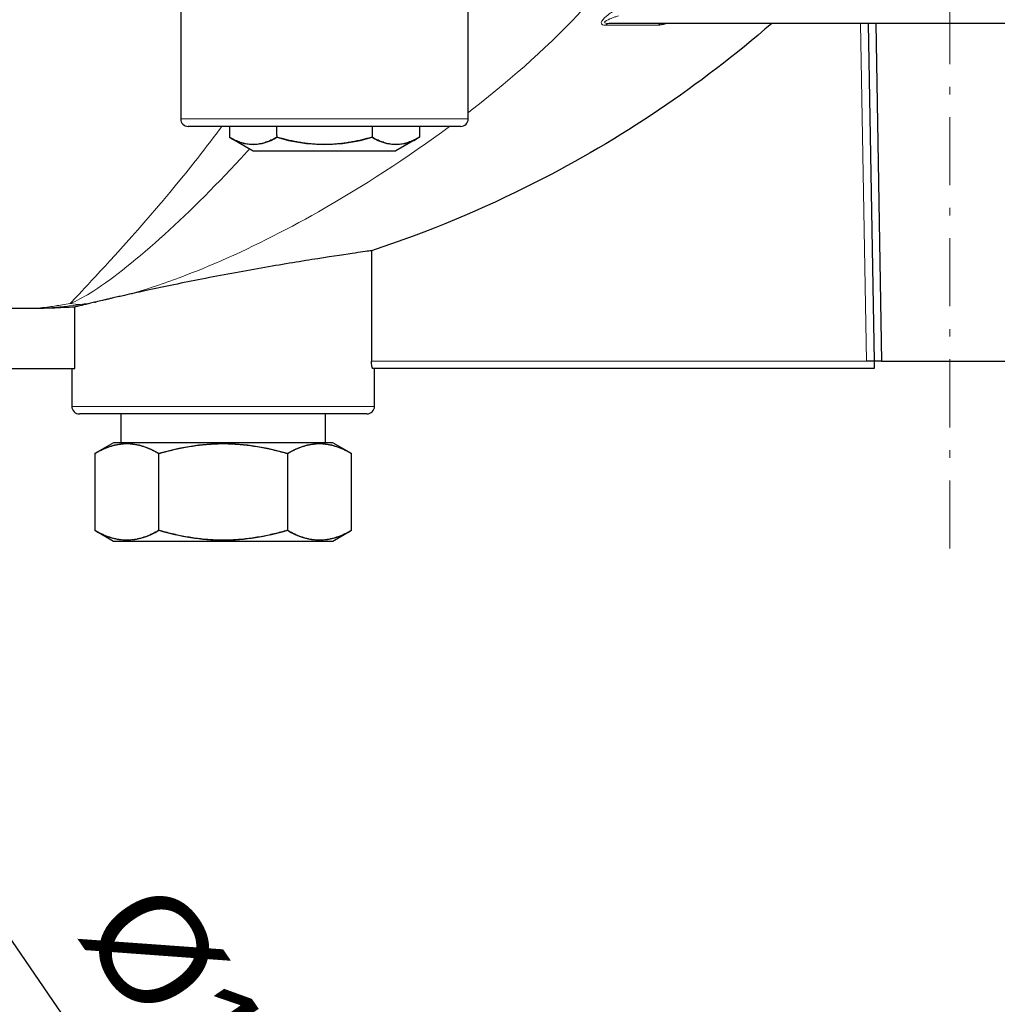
# Model space of a CAD drawing. Header units: millimetres. Extents: x 18 to 610, y -123 to 280.
# Tile 68 of 81: x 413 to 477, y 54 to 119. Entities that reach past the tile are written whole.
import ezdxf

# ---------------------------------------------------------------- set-up
doc = ezdxf.new("R2010")
doc.units = ezdxf.units.MM
doc.linetypes.add('CENTER', pattern=[8, 4.5, -1.5, 0.5, -1.5])
doc.linetypes.add('SOLID', pattern=[0])
doc.styles.add('Arial', font='Arial.ttf', dxfattribs={"height": 7})
doc.dimstyles.get("Standard").update_dxf_attribs({"dimtxt": 5, "dimasz": 5, "dimexe": 0.18, "dimexo": 0.0625, "dimgap": 0.09, "dimtad": 0, "dimtih": 1, "dimtoh": 1, "dimdec": 4, "dimzin": 0, "dimdsep": 46, "dimtxsty": 'Arial', "dimcen": 0.09, "dimadec": 0, "dimazin": 0, "dimtfac": 1, "dimtdec": 4, "dimtofl": 0, "dimtmove": 0, "dimatfit": 3, "dimfxl": 0, "dimtolj": 1, "dimtzin": 0, "dimarcsym": 0})

# ---------------------------------------------------------------- blocks, each defined once
blk = doc.blocks.new('*D6')
at = {"color": 0, "lineweight": -2}
for p, q in [((510.893, -85.872), (411.559, 59.025)), ((437.289, 21.493), (506.935, -80.098))]:
    blk.add_line(p, q, dxfattribs=at)
at = {"color": 0}
blk.add_solid([(505.973, -80.758), (507.897, -79.438), (510.893, -85.872)], dxfattribs=at)
at = {"layer": 'Defpoints', "color": 0}
for p in [(437.289, 21.493), (510.893, -85.872)]:
    blk.add_point(p, dxfattribs=at)
at = {"color": 0, "lineweight": 9, "insert": (428.334, 47.407), "char_height": 7, "attachment_point": 5, "rotation": 304.43247, "style": 'Arial'}
blk.add_mtext('\\A1;Ø130.2', dxfattribs=at)
blk = doc.blocks.new('BlockOfViews_5')
at = {"linetype": 'SOLID', "lineweight": 30}
for p, q in [((423.285, 146.972, 33.406), (423.286, 112.472, 33.66)), ((442.284, 112.472, 33.565), (442.284, 122.266, 33.557)), ((496.595, 118.772, 27.49), (451.587, 118.772, 27.49)), ((455.034, 118.765, 23.438), (455.15, 118.772, 23.431)), ((468.698, 118.772, 1.99), (469.091, 96.472, 1.99)), ((469.198, 118.772, 2.49), (469.591, 96.472, 2.49)), ((426.503, 111.972, 33.49), (426.503, 111.259, 33.49)), ((429.644, 111.379, 38.93), (429.644, 111.972, 38.93)), ((435.925, 111.972, 38.93), (435.925, 111.259, 38.93)), ((439.066, 111.972, 33.49), (439.066, 111.259, 33.49)), ((426.503, 111.259, 33.49), (428.073, 110.352, 33.49)), ((429.644, 111.379, 38.93), (429.644, 111.259, 38.93)), ((439.066, 111.259, 33.49), (437.496, 110.352, 33.49)), ((435.889, 103.761, 1.49), (435.889, 96.472, 1.49)), ((417.636, 100.361, 4.83), (417.658, 100.366, 4.864)), ((413.43, 99.933, 1.49), (410.736, 99.933, 1.49)), ((416.293, 95.972, 1.49), (416.293, 100.039, 1.49)), ((469.591, 96.472, 2.49), (478.591, 96.472, 2.49)), ((406.782, 95.972, 1.49), (416.293, 95.972, 1.49)), ((416.091, 95.972, -0.51), (416.091, 93.472, -0.51)), ((469.091, 95.972, 0.99), (435.978, 95.972, 0.99)), ((436.091, 93.472, -0.51), (436.091, 95.972, -0.51)), ((419.341, 92.972, -0.51), (419.341, 91.072, -0.51)), ((432.841, 91.072, -0.51), (432.841, 92.972, -0.51)), ((418.841, 91.072, -0.51), (417.604, 90.358, -0.51)), ((434.578, 90.358, -0.51), (433.341, 91.072, -0.51)), ((417.604, 90.358, -0.51), (417.604, 85.286, -0.51)), ((421.848, 85.286, 6.84), (421.848, 90.358, 6.84)), ((430.335, 90.358, 6.84), (430.335, 85.286, 6.84)), ((434.578, 85.286, -0.51), (434.578, 90.358, -0.51)), ((417.604, 85.286, -0.51), (418.841, 84.572, -0.51)), ((433.341, 84.572, -0.51), (434.578, 85.286, -0.51))]:
    blk.add_line(p, q, dxfattribs=at)
at = {"color": 196, "linetype": 'SOLID', "lineweight": 9}
for p, q in [((468.591, 96.472, 1.49), (468.198, 118.772, 1.49)), ((435.889, 96.472, 1.49), (468.591, 96.472, 1.49))]:
    blk.add_line(p, q, dxfattribs=at)
at = {"color": 6, "linetype": 'CENTER', "lineweight": 9}
blk.add_lwpolyline([(474.091, 84.086), (474.091, 254.284)], dxfattribs=at)
at = {"linetype": 'SOLID', "lineweight": 30}
blk.add_polyline3d([(417.658, 100.366, 4.864), (417.626, 100.361, 4.84), (417.601, 100.356, 4.811), (417.636, 100.361, 4.83)], dxfattribs=at)
at = {"color": 196, "linetype": 'SOLID', "lineweight": 9, "extrusion": (-0.717434, -9.89966e-15, 0.696627)}
blk.add_arc((-118.272, 334.31, -304.834), 0.5, 180, 220.64394, dxfattribs=at)
at = {"color": 196, "linetype": 'SOLID', "lineweight": 9, "extrusion": (-0.59878, -5.69084e-15, 0.800914)}
blk.add_arc((-118.272, 378.565, -253.693), 0.5, 185.00662, 220.0529, dxfattribs=at)
at = {"linetype": 'SOLID', "lineweight": 30, "extrusion": (-0.59878, -5.69084e-15, 0.800914)}
blk.add_arc((-118.272, 378.565, -253.693), 0.5, 180, 185.00662, dxfattribs=at)
at = {"linetype": 'SOLID', "lineweight": 30, "extrusion": (-3.55271e-15, 1, 0)}
blk.add_arc((-432.784, 33.49, 112.472), 9.5, 359.54766, 1.02306, dxfattribs=at)
at = {"linetype": 'SOLID', "lineweight": 30}
for centre, radius, start, end in [((423.787, 112.474, 33.415), 0.502, 180.21144, 269.78506), ((441.776, 112.48, 33.561), 0.508, 270.87784, 359.12544), ((432.784, 121.349, 38.93), 10.568, 252.70983, 287.29016), ((416.591, 93.472, -0.51), 0.5, 179.99618, 270.00382), ((435.569, 93.495, -0.51), 0.523, 272.46438, 357.53562)]:
    blk.add_arc(centre, radius, start, end, dxfattribs=at)
at = {"color": 196, "linetype": 'SOLID', "lineweight": 9, "extrusion": (-3.55271e-15, 1, 0)}
blk.add_arc((-432.784, 33.49, 112.472), 9.5, 1.02306, 179.54766, dxfattribs=at)
at = {"linetype": 'SOLID', "lineweight": 30, "extrusion": (3.55271e-15, -1, 0)}
blk.add_arc((432.784, 33.49, -111.972), 9, 358.97694, 180.80612, dxfattribs=at)
at = {"linetype": 'SOLID', "lineweight": 30, "extrusion": (-0.866025, 4.77308e-13, 0.5)}
blk.add_arc((-121.349, 245.396, -352.617), 10.568, 342.70983, 17.29015, dxfattribs=at)
at = {"linetype": 'SOLID', "lineweight": 30, "extrusion": (0.866025, 2.22961e-12, 0.5)}
blk.add_arc((121.349, -187.389, 396.987), 10.568, 162.70982, 197.29018, dxfattribs=at)
at = {"linetype": 'SOLID', "lineweight": 30, "extrusion": (-4.90974e-33, 1, 8.01848e-17)}
blk.add_arc((-432.784, 33.49, 110.352), 4.711, 0, 180, dxfattribs=at)
at = {"linetype": 'SOLID', "lineweight": 30, "extrusion": (0, 1, 0)}
for centre, radius, start, end in [((-432.784, 33.49, 110.352), 4.711, 0.001, 179.999), ((-426.091, -0.51, 84.572), 7.25, 0, 180)]:
    blk.add_arc(centre, radius, start, end, dxfattribs=at)
at = {"color": 196, "linetype": 'SOLID', "lineweight": 9, "extrusion": (-0.766421, -0.100723, -0.634392)}
blk.add_arc((-55.996, -268.549, -331.888), 11, 6.1196, 11.70373, dxfattribs=at)
at = {"linetype": 'SOLID', "lineweight": 30, "extrusion": (1, 0, 0)}
blk.add_arc((96.472, 0.99, 469.091), 0.5, 90, 180, dxfattribs=at)
at = {"color": 196, "linetype": 'SOLID', "lineweight": 9, "extrusion": (0, 1, 0)}
blk.add_arc((-426.091, -0.51, 93.472), 10, 0, 180, dxfattribs=at)
at = {"linetype": 'SOLID', "lineweight": 30, "extrusion": (0, -1, 0)}
for centre, radius, start, end in [((426.091, -0.51, -92.972), 9.5, 180, 181.52542), ((426.091, -0.51, -92.972), 9.5, 358.47458, 180), ((426.091, -0.51, -91.072), 7.25, 0.001, 179.999)]:
    blk.add_arc(centre, radius, start, end, dxfattribs=at)
at = {"linetype": 'SOLID', "lineweight": 30, "extrusion": (-4.78565e-33, -1, -7.81582e-17)}
blk.add_arc((426.091, -0.51, -91.072), 7.25, 0, 180, dxfattribs=at)
at = {"linetype": 'SOLID', "lineweight": 30, "extrusion": (0, 1, 0)}
blk.add_ellipse((468.591, 96.472, 1.99), major_axis=(0.5, 0), ratio=0.999845, start_param=0, end_param=1.570796, dxfattribs=at)
at = {"linetype": 'SOLID', "lineweight": 30, "extrusion": (0, -1, 0)}
blk.add_ellipse((469.591, 96.472, 1.99), major_axis=(-0.5, 0), ratio=0.999845, start_param=4.712389, end_param=6.283185, dxfattribs=at)
at = {"color": 196, "linetype": 'SOLID', "lineweight": 9}
for points, knots in [([(453.614, 124.495, 33.429), (452.542, 122.859, 32.299), (451.295, 121.29, 31.245), (447.741, 117.405, 28.634), (445.256, 115.206, 27.151), (442.531, 113.084, 25.506), (442.408, 112.989, 25.432), (442.284, 112.894, 25.357)], [0, 0, 0, 0, 5.99505, 5.99505, 15.58713, 15.58713, 16.040195, 16.040195, 16.040195, 16.040195]), ([(451.361, 118.652, 27.257), (451.195, 118.651, 27.417), (451.045, 118.696, 27.632), (451.085, 118.957, 28.005), (451.246, 119.12, 28.111), (451.518, 119.344, 28.206), (451.631, 119.426, 28.227), (451.821, 119.553, 28.245), (451.895, 119.6, 28.248), (451.97, 119.646, 28.248)], [0, 0, 0, 0, 0.696957, 0.696957, 1.372795, 1.372795, 1.795194, 1.795194, 2.059193, 2.059193, 2.059193, 2.059193]), ([(452.198, 119.272, 27.99), (452.123, 119.249, 27.99), (452.048, 119.225, 27.989), (451.857, 119.162, 27.979), (451.743, 119.121, 27.969), (451.47, 119.008, 27.921), (451.308, 118.926, 27.868), (451.269, 118.795, 27.68), (451.421, 118.772, 27.571), (451.587, 118.772, 27.49)], [-2.059193, -2.059193, -2.059193, -2.059193, -1.795194, -1.795194, -1.372795, -1.372795, -0.696957, -0.696957, 0, 0, 0, 0]), ([(454.846, 118.655, 23.297), (454.49, 118.655, 23.774), (454.12, 118.654, 24.241), (453.367, 118.654, 25.142), (452.985, 118.653, 25.576), (452.346, 118.653, 26.264), (452.096, 118.652, 26.525), (451.683, 118.652, 26.941), (451.522, 118.652, 27.1), (451.361, 118.652, 27.257)], [0, 0, 0, 0, 1.802664, 1.802664, 3.550703, 3.550703, 4.643227, 4.643227, 5.326054, 5.326054, 5.326054, 5.326054]), ([(455.321, 118.758, 22.858), (455.227, 118.726, 22.923), (455.136, 118.699, 22.994), (454.977, 118.665, 23.142), (454.907, 118.655, 23.216), (454.846, 118.655, 23.297)], [1.989922, 1.989922, 1.989922, 1.989922, 2.3466895, 2.3466895, 2.6533232, 2.6533232, 2.6533232, 2.6533232]), ([(415.983, 100.282, 4.68), (416.289, 100.602, 6.7), (416.769, 101.107, 8.67), (418.843, 103.331, 14.933), (421.035, 105.717, 18.777), (424.294, 109.726, 23.101), (425.151, 110.819, 24.13), (426.007, 111.976, 25.079)], [-423.687396, -423.687396, -423.687396, -423.687396, -415.68007, -415.68007, -397.246044, -397.246044, -390.904579, -390.904579, -390.904579, -390.904579]), ([(441.053, 111.967, 24.611), (438.229, 109.881, 22.89), (435.302, 107.99, 21.018), (430.088, 105.034, 17.173), (427.781, 103.876, 15.302), (423.486, 102.037, 11.346), (421.496, 101.32, 9.279), (419.571, 100.807, 7.072)], [17.536698, 17.536698, 17.536698, 17.536698, 27.769328, 27.769328, 35.815133, 35.815133, 43.15818, 43.15818, 43.15818, 43.15818]), ([(415.983, 100.282, 4.68), (416.417, 100.438, 5.667), (416.837, 100.668, 6.841), (418.602, 101.757, 11.121), (420.182, 103.016, 14.126), (423.604, 106.079, 19.355), (425.438, 107.886, 21.63), (427.445, 110.059, 23.8), (427.64, 110.273, 24.008), (427.836, 110.489, 24.213)], [-46.76139, -46.76139, -46.76139, -46.76139, -43.860938, -43.860938, -35.815133, -35.815133, -27.769328, -27.769328, -26.898785, -26.898785, -26.898785, -26.898785]), ([(413.43, 99.933, 1.49), (413.82, 99.962, 1.981), (414.211, 100.003, 2.471), (414.885, 100.092, 3.314), (415.168, 100.135, 3.668), (415.629, 100.214, 4.241), (415.806, 100.247, 4.461), (415.983, 100.282, 4.68)], [1.99286, 1.99286, 1.99286, 1.99286, 3.522572, 3.522572, 4.631757, 4.631757, 5.324998, 5.324998, 5.324998, 5.324998]), ([(416.67, 100.205, 3.862), (416.464, 100.176, 3.677), (416.258, 100.15, 3.492), (415.721, 100.086, 3.01), (415.391, 100.051, 2.712), (414.721, 99.989, 2.106), (414.381, 99.963, 1.799), (414.041, 99.941, 1.49)], [-5.324998, -5.324998, -5.324998, -5.324998, -4.631757, -4.631757, -3.522572, -3.522572, -2.380938, -2.380938, -2.380938, -2.380938])]:
    blk.add_open_spline(points, degree=3, knots=knots, dxfattribs=at)
at = {"linetype": 'SOLID', "lineweight": 30}
for points, knots in [([(462.328, 118.772, 1.49), (457.58, 114.648, 1.49), (452.335, 111.114, 1.49), (443.213, 106.481, 1.49), (439.596, 104.98, 1.49), (435.889, 103.761, 1.49)], [-47.460387, -47.460387, -47.460387, -47.460387, -28.522223, -28.522223, -16.767338, -16.767338, -16.767338, -16.767338]), ([(429.644, 111.259, 38.93), (429.595, 111.231, 38.846), (429.545, 111.203, 38.759), (429.44, 111.147, 38.578), (429.385, 111.119, 38.482), (429.276, 111.066, 38.293), (429.221, 111.041, 38.198), (429.111, 110.993, 38.008), (429.056, 110.971, 37.913), (428.946, 110.93, 37.721), (428.89, 110.911, 37.626), (428.779, 110.876, 37.433), (428.724, 110.861, 37.337), (428.612, 110.833, 37.144), (428.556, 110.822, 37.047), (428.444, 110.801, 36.853), (428.388, 110.793, 36.756), (428.276, 110.781, 36.562), (428.22, 110.777, 36.465), (428.108, 110.773, 36.27), (428.052, 110.772, 36.173), (427.939, 110.776, 35.978), (427.883, 110.78, 35.881), (427.771, 110.792, 35.687), (427.715, 110.799, 35.59), (427.603, 110.819, 35.396), (427.547, 110.831, 35.299), (427.436, 110.857, 35.106), (427.38, 110.873, 35.009), (427.269, 110.907, 34.817), (427.213, 110.926, 34.721), (427.103, 110.966, 34.53), (427.048, 110.988, 34.434), (426.938, 111.035, 34.244), (426.883, 111.06, 34.149), (426.774, 111.112, 33.96), (426.72, 111.14, 33.866), (426.611, 111.198, 33.677), (426.557, 111.228, 33.584), (426.503, 111.259, 33.49)], [0, 0, 0, 0, 0.173589, 0.173589, 0.347177, 0.347177, 0.520766, 0.520766, 0.694354, 0.694354, 0.867943, 0.867943, 1.041531, 1.041531, 1.21512, 1.21512, 1.388708, 1.388708, 1.562297, 1.562297, 1.735886, 1.735886, 1.909474, 1.909474, 2.083063, 2.083063, 2.256651, 2.256651, 2.43024, 2.43024, 2.603828, 2.603828, 2.777417, 2.777417, 2.951005, 2.951005, 3.124594, 3.124594, 3.298183, 3.298183, 3.298183, 3.298183]), ([(435.925, 111.259, 38.93), (435.836, 111.233, 38.93), (435.744, 111.207, 38.93), (435.553, 111.156, 38.93), (435.454, 111.13, 38.93), (435.248, 111.079, 38.93), (435.14, 111.054, 38.93), (434.913, 111.004, 38.93), (434.8, 110.981, 38.93), (434.572, 110.938, 38.93), (434.457, 110.918, 38.93), (434.228, 110.881, 38.93), (434.114, 110.865, 38.93), (433.884, 110.836, 38.93), (433.768, 110.823, 38.93), (433.537, 110.802, 38.93), (433.422, 110.794, 38.93), (433.19, 110.781, 38.93), (433.074, 110.777, 38.93), (432.842, 110.772, 38.93), (432.726, 110.772, 38.93), (432.495, 110.777, 38.93), (432.379, 110.781, 38.93), (432.147, 110.794, 38.93), (432.031, 110.802, 38.93), (431.8, 110.823, 38.93), (431.685, 110.836, 38.93), (431.455, 110.865, 38.93), (431.34, 110.881, 38.93), (431.111, 110.918, 38.93), (430.997, 110.938, 38.93), (430.769, 110.981, 38.93), (430.655, 111.004, 38.93), (430.429, 111.054, 38.93), (430.321, 111.079, 38.93), (430.114, 111.13, 38.93), (430.016, 111.156, 38.93), (429.825, 111.207, 38.93), (429.733, 111.233, 38.93), (429.644, 111.259, 38.93)], [0, 0, 0, 0, 0.159571, 0.159571, 0.319142, 0.319142, 0.478713, 0.478713, 0.638284, 0.638284, 0.797855, 0.797855, 0.957426, 0.957426, 1.116997, 1.116997, 1.276568, 1.276568, 1.436138, 1.436138, 1.595709, 1.595709, 1.75528, 1.75528, 1.914851, 1.914851, 2.074422, 2.074422, 2.233993, 2.233993, 2.393564, 2.393564, 2.553135, 2.553135, 2.712706, 2.712706, 2.872277, 2.872277, 3.031848, 3.031848, 3.031848, 3.031848]), ([(439.066, 111.259, 33.49), (439.012, 111.228, 33.584), (438.958, 111.198, 33.677), (438.849, 111.14, 33.866), (438.795, 111.112, 33.96), (438.686, 111.06, 34.149), (438.631, 111.035, 34.244), (438.521, 110.988, 34.434), (438.466, 110.966, 34.53), (438.355, 110.926, 34.721), (438.3, 110.907, 34.817), (438.189, 110.873, 35.009), (438.133, 110.857, 35.106), (438.022, 110.831, 35.299), (437.966, 110.819, 35.396), (437.854, 110.799, 35.59), (437.798, 110.792, 35.687), (437.686, 110.78, 35.881), (437.63, 110.776, 35.978), (437.517, 110.772, 36.173), (437.461, 110.773, 36.27), (437.349, 110.777, 36.465), (437.292, 110.781, 36.562), (437.18, 110.793, 36.756), (437.124, 110.801, 36.853), (437.013, 110.822, 37.047), (436.957, 110.833, 37.144), (436.845, 110.861, 37.337), (436.789, 110.876, 37.433), (436.678, 110.911, 37.626), (436.623, 110.93, 37.721), (436.513, 110.971, 37.913), (436.458, 110.993, 38.008), (436.348, 111.041, 38.198), (436.293, 111.066, 38.293), (436.184, 111.119, 38.482), (436.129, 111.147, 38.578), (436.024, 111.203, 38.759), (435.974, 111.231, 38.846), (435.925, 111.259, 38.93)], [0, 0, 0, 0, 0.192127, 0.192127, 0.384254, 0.384254, 0.576381, 0.576381, 0.768508, 0.768508, 0.960635, 0.960635, 1.152762, 1.152762, 1.344889, 1.344889, 1.537016, 1.537016, 1.729143, 1.729143, 1.92127, 1.92127, 2.113397, 2.113397, 2.305524, 2.305524, 2.497651, 2.497651, 2.689778, 2.689778, 2.881905, 2.881905, 3.074032, 3.074032, 3.266159, 3.266159, 3.458286, 3.458286, 3.650413, 3.650413, 3.650413, 3.650413]), ([(435.889, 103.761, 1.49), (435.864, 103.758, 1.611), (435.838, 103.754, 1.731), (435.808, 103.75, 1.851), (435.562, 103.714, 2.867), (435.158, 103.656, 3.836), (433.923, 103.473, 5.847), (433.02, 103.338, 6.819), (430.877, 102.998, 8.371), (429.655, 102.796, 8.927), (427.075, 102.342, 9.529), (425.744, 102.094, 9.57), (423.196, 101.591, 9.145), (421.996, 101.34, 8.701), (420.438, 101.001, 7.757), (419.989, 100.901, 7.432), (419.571, 100.807, 7.072)], [-0.370392, -0.370392, -0.370392, -0.370392, 0, 0, 0, 3.136449, 3.136449, 7.100398, 7.100398, 11.13536, 11.13536, 15.157342, 15.157342, 19.026592, 19.026592, 20.714507, 20.714507, 20.714507, 20.714507]), ([(417.682, 100.371, 4.901), (417.182, 100.253, 4.124), (416.79, 100.159, 3.279), (416.431, 100.072, 2.092), (416.355, 100.054, 1.792), (416.293, 100.039, 1.49)], [-39.913157, -39.913157, -39.913157, -39.913157, -37.113322, -37.113322, -36.184143, -36.184143, -36.184143, -36.184143]), ([(419.571, 100.807, 7.072), (419.446, 100.779, 6.965), (419.324, 100.751, 6.855), (419.077, 100.695, 6.62), (418.953, 100.667, 6.495), (418.743, 100.619, 6.274), (418.656, 100.599, 6.179), (418.532, 100.57, 6.037), (418.492, 100.561, 5.99), (418.422, 100.545, 5.908), (418.392, 100.538, 5.872), (418.329, 100.523, 5.796), (418.297, 100.516, 5.756), (418.214, 100.496, 5.651), (418.163, 100.484, 5.585), (417.962, 100.437, 5.319), (417.818, 100.403, 5.113), (417.682, 100.371, 4.901)], [-2.920477, -2.920477, -2.920477, -2.920477, -2.420929, -2.420929, -1.884711, -1.884711, -1.495243, -1.495243, -1.310053, -1.310053, -1.167385, -1.167385, -1.011596, -1.011596, -0.760678, -0.760678, 0, 0, 0, 0]), ([(414.041, 99.941, 1.49), (413.93, 99.938, 1.49), (413.819, 99.936, 1.49), (413.615, 99.933, 1.49), (413.523, 99.933, 1.49), (413.43, 99.933, 1.49)], [-0.6113667, -0.6113667, -0.6113667, -0.6113667, -0.2782178, -0.2782178, 0, 0, 0, 0]), ([(416.293, 100.039, 1.49), (415.788, 100.009, 1.49), (415.282, 99.985, 1.49), (414.531, 99.957, 1.49), (414.286, 99.948, 1.49), (414.041, 99.941, 1.49)], [-4.454661, -4.454661, -4.454661, -4.454661, -2.935198, -2.935198, -2.200292, -2.200292, -2.200292, -2.200292]), ([(435.978, 95.972, 0.99), (435.968, 95.972, 1.053), (435.958, 95.985, 1.12), (435.936, 96.036, 1.244), (435.926, 96.075, 1.3), (435.909, 96.164, 1.389), (435.902, 96.22, 1.427), (435.892, 96.342, 1.478), (435.889, 96.409, 1.49), (435.889, 96.472, 1.49)], [-2.2747788, -2.2747788, -2.2747788, -2.2747788, -2.0835576, -2.0835576, -1.8923363, -1.8923363, -1.7040091, -1.7040091, -1.5156819, -1.5156819, -1.5156819, -1.5156819]), ([(417.604, 90.358, -0.51), (417.677, 90.4, -0.384), (417.75, 90.44, -0.258), (417.896, 90.518, -0.005), (417.969, 90.555, 0.122), (418.116, 90.626, 0.377), (418.19, 90.659, 0.504), (418.337, 90.722, 0.76), (418.411, 90.752, 0.888), (418.56, 90.807, 1.146), (418.635, 90.832, 1.275), (418.784, 90.878, 1.534), (418.859, 90.899, 1.664), (419.009, 90.935, 1.924), (419.084, 90.951, 2.054), (419.235, 90.978, 2.314), (419.31, 90.988, 2.445), (419.461, 91.004, 2.707), (419.537, 91.01, 2.838), (419.688, 91.015, 3.099), (419.763, 91.015, 3.23), (419.915, 91.01, 3.492), (419.99, 91.004, 3.623), (420.141, 90.988, 3.884), (420.216, 90.978, 4.015), (420.367, 90.951, 4.276), (420.442, 90.935, 4.406), (420.592, 90.899, 4.666), (420.667, 90.878, 4.796), (420.817, 90.832, 5.055), (420.891, 90.807, 5.183), (421.039, 90.752, 5.441), (421.113, 90.722, 5.569), (421.261, 90.659, 5.825), (421.335, 90.626, 5.953), (421.482, 90.555, 6.208), (421.555, 90.518, 6.335), (421.702, 90.44, 6.588), (421.775, 90.4, 6.714), (421.848, 90.358, 6.84)], [0, 0, 0, 0, 0.255367, 0.255367, 0.510735, 0.510735, 0.766102, 0.766102, 1.021469, 1.021469, 1.276837, 1.276837, 1.532204, 1.532204, 1.787571, 1.787571, 2.042939, 2.042939, 2.298306, 2.298306, 2.553673, 2.553673, 2.809041, 2.809041, 3.064408, 3.064408, 3.319775, 3.319775, 3.575143, 3.575143, 3.83051, 3.83051, 4.085878, 4.085878, 4.341245, 4.341245, 4.596612, 4.596612, 4.85198, 4.85198, 4.85198, 4.85198]), ([(421.848, 90.358, 6.84), (421.993, 90.4, 6.84), (422.139, 90.44, 6.84), (422.432, 90.518, 6.841), (422.579, 90.555, 6.841), (422.873, 90.626, 6.841), (423.021, 90.659, 6.841), (423.317, 90.722, 6.841), (423.465, 90.752, 6.841), (423.762, 90.807, 6.841), (423.911, 90.832, 6.841), (424.209, 90.878, 6.84), (424.358, 90.899, 6.84), (424.658, 90.935, 6.84), (424.808, 90.951, 6.84), (425.11, 90.978, 6.84), (425.261, 90.988, 6.84), (425.563, 91.004, 6.84), (425.714, 91.01, 6.84), (426.016, 91.015, 6.84), (426.167, 91.015, 6.84), (426.469, 91.01, 6.84), (426.62, 91.004, 6.84), (426.922, 90.988, 6.84), (427.073, 90.977, 6.84), (427.375, 90.951, 6.84), (427.525, 90.935, 6.84), (427.825, 90.899, 6.84), (427.975, 90.878, 6.84), (428.273, 90.832, 6.84), (428.422, 90.807, 6.84), (428.72, 90.752, 6.84), (428.868, 90.722, 6.84), (429.164, 90.659, 6.84), (429.311, 90.626, 6.84), (429.605, 90.555, 6.84), (429.752, 90.518, 6.84), (430.044, 90.44, 6.84), (430.19, 90.4, 6.84), (430.335, 90.358, 6.84)], [0, 0, 0, 0, 0.255499, 0.255499, 0.510997, 0.510997, 0.766496, 0.766496, 1.021994, 1.021994, 1.277493, 1.277493, 1.532991, 1.532991, 1.78849, 1.78849, 2.043988, 2.043988, 2.299487, 2.299487, 2.554985, 2.554985, 2.810484, 2.810484, 3.065982, 3.065982, 3.321481, 3.321481, 3.576979, 3.576979, 3.832478, 3.832478, 4.087976, 4.087976, 4.343475, 4.343475, 4.598974, 4.598974, 4.854472, 4.854472, 4.854472, 4.854472]), ([(430.335, 90.358, 6.84), (430.407, 90.4, 6.714), (430.48, 90.44, 6.588), (430.627, 90.518, 6.335), (430.7, 90.555, 6.208), (430.848, 90.626, 5.953), (430.921, 90.659, 5.825), (431.069, 90.722, 5.569), (431.143, 90.752, 5.441), (431.291, 90.807, 5.183), (431.366, 90.832, 5.055), (431.515, 90.878, 4.796), (431.59, 90.899, 4.666), (431.74, 90.935, 4.406), (431.815, 90.951, 4.276), (431.966, 90.978, 4.015), (432.041, 90.988, 3.884), (432.192, 91.004, 3.623), (432.268, 91.01, 3.492), (432.419, 91.015, 3.23), (432.495, 91.015, 3.099), (432.646, 91.01, 2.838), (432.721, 91.004, 2.707), (432.872, 90.988, 2.445), (432.948, 90.978, 2.314), (433.098, 90.951, 2.054), (433.173, 90.935, 1.924), (433.323, 90.899, 1.664), (433.398, 90.878, 1.534), (433.548, 90.832, 1.275), (433.622, 90.807, 1.146), (433.771, 90.752, 0.888), (433.845, 90.722, 0.76), (433.993, 90.659, 0.504), (434.066, 90.626, 0.377), (434.213, 90.555, 0.122), (434.287, 90.518, -0.005), (434.433, 90.44, -0.258), (434.506, 90.4, -0.384), (434.578, 90.358, -0.51)], [0, 0, 0, 0, 0.255561, 0.255561, 0.511123, 0.511123, 0.766684, 0.766684, 1.022246, 1.022246, 1.277807, 1.277807, 1.533369, 1.533369, 1.78893, 1.78893, 2.044492, 2.044492, 2.300053, 2.300053, 2.555615, 2.555615, 2.811176, 2.811176, 3.066737, 3.066737, 3.322299, 3.322299, 3.57786, 3.57786, 3.833422, 3.833422, 4.088983, 4.088983, 4.344545, 4.344545, 4.600106, 4.600106, 4.855668, 4.855668, 4.855668, 4.855668]), ([(421.848, 85.286, 6.84), (421.775, 85.244, 6.714), (421.702, 85.204, 6.588), (421.555, 85.126, 6.335), (421.482, 85.089, 6.208), (421.335, 85.018, 5.953), (421.261, 84.985, 5.825), (421.113, 84.922, 5.569), (421.039, 84.892, 5.441), (420.891, 84.837, 5.183), (420.817, 84.812, 5.055), (420.667, 84.766, 4.796), (420.592, 84.745, 4.666), (420.442, 84.709, 4.406), (420.367, 84.693, 4.276), (420.216, 84.667, 4.015), (420.141, 84.656, 3.884), (419.99, 84.64, 3.623), (419.915, 84.635, 3.492), (419.763, 84.629, 3.23), (419.688, 84.629, 3.099), (419.537, 84.635, 2.838), (419.461, 84.64, 2.707), (419.31, 84.656, 2.445), (419.235, 84.667, 2.314), (419.084, 84.693, 2.054), (419.009, 84.709, 1.924), (418.859, 84.746, 1.664), (418.784, 84.766, 1.534), (418.635, 84.812, 1.275), (418.56, 84.838, 1.146), (418.411, 84.892, 0.888), (418.337, 84.922, 0.76), (418.19, 84.985, 0.504), (418.116, 85.019, 0.377), (417.969, 85.089, 0.122), (417.896, 85.126, -0.005), (417.75, 85.204, -0.258), (417.677, 85.244, -0.384), (417.604, 85.286, -0.51)], [0, 0, 0, 0, 0.255561, 0.255561, 0.511123, 0.511123, 0.766684, 0.766684, 1.022246, 1.022246, 1.277807, 1.277807, 1.533369, 1.533369, 1.78893, 1.78893, 2.044492, 2.044492, 2.300053, 2.300053, 2.555615, 2.555615, 2.811176, 2.811176, 3.066737, 3.066737, 3.322299, 3.322299, 3.57786, 3.57786, 3.833422, 3.833422, 4.088983, 4.088983, 4.344545, 4.344545, 4.600106, 4.600106, 4.855668, 4.855668, 4.855668, 4.855668]), ([(430.335, 85.286, 6.84), (430.189, 85.244, 6.84), (430.043, 85.204, 6.84), (429.751, 85.126, 6.841), (429.604, 85.089, 6.841), (429.309, 85.019, 6.841), (429.161, 84.985, 6.841), (428.865, 84.922, 6.841), (428.717, 84.892, 6.841), (428.42, 84.837, 6.841), (428.271, 84.812, 6.841), (427.973, 84.766, 6.84), (427.824, 84.745, 6.84), (427.524, 84.709, 6.84), (427.374, 84.693, 6.84), (427.073, 84.667, 6.84), (426.922, 84.656, 6.84), (426.62, 84.64, 6.84), (426.469, 84.635, 6.84), (426.166, 84.629, 6.84), (426.015, 84.629, 6.84), (425.713, 84.635, 6.84), (425.562, 84.64, 6.84), (425.26, 84.656, 6.84), (425.109, 84.667, 6.84), (424.808, 84.693, 6.84), (424.657, 84.709, 6.84), (424.357, 84.746, 6.84), (424.208, 84.766, 6.84), (423.909, 84.812, 6.84), (423.76, 84.838, 6.84), (423.462, 84.892, 6.84), (423.314, 84.922, 6.84), (423.018, 84.985, 6.84), (422.871, 85.019, 6.84), (422.577, 85.089, 6.84), (422.431, 85.126, 6.84), (422.139, 85.204, 6.84), (421.993, 85.244, 6.84), (421.848, 85.286, 6.84)], [0, 0, 0, 0, 0.255499, 0.255499, 0.510997, 0.510997, 0.766496, 0.766496, 1.021994, 1.021994, 1.277493, 1.277493, 1.532991, 1.532991, 1.78849, 1.78849, 2.043988, 2.043988, 2.299487, 2.299487, 2.554985, 2.554985, 2.810484, 2.810484, 3.065982, 3.065982, 3.321481, 3.321481, 3.576979, 3.576979, 3.832478, 3.832478, 4.087976, 4.087976, 4.343475, 4.343475, 4.598974, 4.598974, 4.854472, 4.854472, 4.854472, 4.854472]), ([(434.578, 85.286, -0.51), (434.506, 85.244, -0.384), (434.433, 85.204, -0.258), (434.287, 85.126, -0.005), (434.213, 85.089, 0.122), (434.066, 85.019, 0.377), (433.993, 84.985, 0.504), (433.845, 84.922, 0.76), (433.771, 84.892, 0.888), (433.622, 84.838, 1.146), (433.548, 84.812, 1.275), (433.398, 84.766, 1.534), (433.323, 84.746, 1.664), (433.173, 84.709, 1.924), (433.098, 84.693, 2.054), (432.948, 84.667, 2.314), (432.872, 84.656, 2.445), (432.721, 84.64, 2.707), (432.646, 84.635, 2.838), (432.495, 84.629, 3.099), (432.419, 84.629, 3.23), (432.268, 84.635, 3.492), (432.192, 84.64, 3.623), (432.041, 84.656, 3.884), (431.966, 84.667, 4.015), (431.815, 84.693, 4.276), (431.74, 84.709, 4.406), (431.59, 84.745, 4.666), (431.515, 84.766, 4.796), (431.366, 84.812, 5.055), (431.291, 84.837, 5.183), (431.143, 84.892, 5.441), (431.069, 84.922, 5.569), (430.921, 84.985, 5.825), (430.848, 85.018, 5.953), (430.7, 85.089, 6.208), (430.627, 85.126, 6.335), (430.48, 85.204, 6.588), (430.407, 85.244, 6.714), (430.335, 85.286, 6.84)], [0, 0, 0, 0, 0.255367, 0.255367, 0.510735, 0.510735, 0.766102, 0.766102, 1.021469, 1.021469, 1.276837, 1.276837, 1.532204, 1.532204, 1.787571, 1.787571, 2.042939, 2.042939, 2.298306, 2.298306, 2.553673, 2.553673, 2.809041, 2.809041, 3.064408, 3.064408, 3.319775, 3.319775, 3.575143, 3.575143, 3.83051, 3.83051, 4.085878, 4.085878, 4.341245, 4.341245, 4.596612, 4.596612, 4.85198, 4.85198, 4.85198, 4.85198])]:
    blk.add_open_spline(points, degree=3, knots=knots, dxfattribs=at)
for points in [[(455.36, 118.772, 22.832), (455.347, 118.767, 22.841), (455.334, 118.763, 22.849), (455.321, 118.758, 22.858)], [(441.061, 111.973, 24.615), (441.058, 111.971, 24.614), (441.056, 111.969, 24.612), (441.053, 111.967, 24.611)], [(428.092, 110.773, 24.479), (428.095, 110.776, 24.482), (428.097, 110.779, 24.485), (428.1, 110.782, 24.487)], [(417.626, 100.361, 4.84), (417.618, 100.359, 4.83), (417.609, 100.357, 4.821), (417.601, 100.356, 4.811)], [(417.653, 100.366, 4.869), (417.653, 100.366, 4.869), (417.653, 100.366, 4.869), (417.652, 100.366, 4.869)], [(417.672, 100.369, 4.891), (417.672, 100.369, 4.891), (417.672, 100.369, 4.891), (417.672, 100.369, 4.891)], [(421.848, 90.358, 6.84), (421.16, 90.755, 5.65), (419.726, 91.259, 3.165), (418.291, 90.755, 0.681), (417.604, 90.358, -0.51)], [(430.335, 90.358, 6.84), (428.96, 90.755, 6.84), (426.091, 91.259, 6.84), (423.222, 90.755, 6.84), (421.848, 90.358, 6.84)], [(434.578, 90.358, -0.51), (433.891, 90.755, 0.681), (432.456, 91.259, 3.165), (431.022, 90.755, 5.65), (430.335, 90.358, 6.84)], [(417.604, 85.286, -0.51), (418.291, 84.889, 0.681), (419.726, 84.385, 3.165), (421.16, 84.889, 5.65), (421.848, 85.286, 6.84)], [(421.848, 85.286, 6.84), (423.222, 84.889, 6.84), (426.091, 84.385, 6.84), (428.96, 84.889, 6.84), (430.335, 85.286, 6.84)], [(430.335, 85.286, 6.84), (431.022, 84.889, 5.65), (432.456, 84.385, 3.165), (433.891, 84.889, 0.681), (434.578, 85.286, -0.51)]]:
    blk.add_open_spline(points, degree=3, dxfattribs=at)
at = {"color": 196, "linetype": 'SOLID', "lineweight": 9}
for points in [[(417.601, 100.356, 4.811), (417.303, 100.3, 4.482), (417, 100.25, 4.157), (416.67, 100.205, 3.862)], [(417.652, 100.366, 4.869), (417.644, 100.364, 4.859), (417.635, 100.362, 4.849), (417.626, 100.361, 4.84)], [(417.672, 100.369, 4.891), (417.672, 100.369, 4.89), (417.671, 100.369, 4.89), (417.671, 100.369, 4.889)]]:
    blk.add_open_spline(points, degree=3, dxfattribs=at)

msp = doc.modelspace()

# ---------------------------------------------------------------- block references
msp.add_blockref('BlockOfViews_5', (0, 0))

# ---------------------------------------------------------------- dimensions: what is measured, and where the dimension line sits
at = {"lineweight": 9}
dim = msp.add_diameter_dim_2p(p1=(437.289, 21.493), p2=(510.893, -85.872), dimstyle='Standard', override={"dimtxt": 7, "dimasz": 7, "dimexe": 1.96, "dimexo": 0, "dimgap": 3.5, "dimtad": 1, "dimtih": 0, "dimtoh": 0, "dimdec": 1, "dimlfac": 1, "dimpost": '״<>', "dimse1": 0, "dimse2": 0, "dimtofl": 1}, dxfattribs=at)
dim.commit()
dim.dimension.update_dxf_attribs({"geometry": '*D6', "text_midpoint": (422.341, 43.298), "dimtype": 163})

doc.saveas('drawing.dxf')
